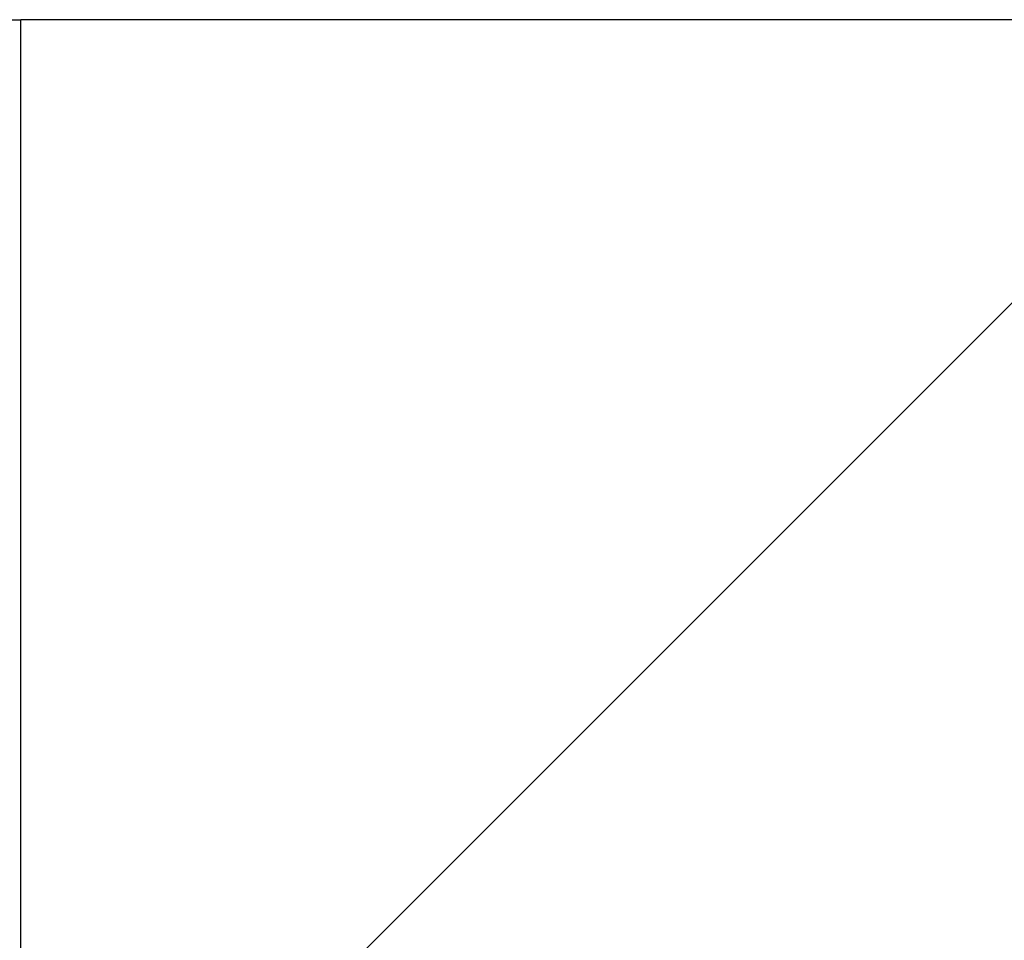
# Model space of a CAD drawing. Header units: millimetres. Extents: x 0 to 297, y 0 to 210.
# Tile 16 of 49: x 144.6 to 146.83, y 87.03 to 89.11. Entities that reach past the tile are written whole.
import ezdxf

# ---------------------------------------------------------------- set-up
doc = ezdxf.new("R2010")
doc.units = ezdxf.units.MM
doc.layers.add('图层0', color=7, linetype='Continuous', lineweight=25)
doc.dimstyles.new('SLDDIMSTYLE0', dxfattribs={"dimtxt": 0.18, "dimasz": 3.556, "dimexe": 0, "dimexo": 0.0625, "dimgap": 0, "dimtad": 0, "dimtih": 1, "dimtoh": 1, "dimdec": 0, "dimrnd": 1e-09, "dimzin": 0, "dimdsep": 46, "dimtxsty": 'Standard', "dimsah": 1, "dimcen": 0.09, "dimadec": 0, "dimazin": 0, "dimtfac": 3.556, "dimtdec": 0, "dimtofl": 0, "dimtmove": 0, "dimatfit": 3, "dimfxl": 0, "dimfrac": 2, "dimtolj": 1, "dimtzin": 0, "dimarcsym": 0})

msp = doc.modelspace()

# ---------------------------------------------------------------- hatches: boundary and pattern name
at = {"layer": '图层0', "linetype": 'Continuous', "lineweight": 18}
h = msp.add_hatch(dxfattribs=at)
h.set_pattern_fill('ANSI31', color=256, angle=3e-322, style=0)
edge = h.paths.add_edge_path(flags=0)
edge.add_line((157.3567, 87.8143), (157.3567, 88.1644))
edge.add_line((157.3567, 88.1644), (149.3567, 88.1644))
edge.add_line((149.3567, 88.1644), (149.3567, 89.1143))
edge.add_line((149.3567, 89.1143), (144.6066, 89.1143))
edge.add_line((144.6066, 89.1143), (144.6066, 86.3143))
edge.add_line((144.6066, 86.3143), (146.6065, 86.3143))
edge.add_line((146.6065, 86.3143), (146.6065, 85.2643))
edge.add_spline(control_points=[(146.6065, 85.2643), (146.6565, 85.2143), (146.7065, 85.1643), (146.7565, 85.1143)], knot_values=[0.00326, 0.00326, 0.00326, 0.00326, 0.003684, 0.003684, 0.003684, 0.003684], weights=[1, 1, 1, 1], degree=3, periodic=0)
edge.add_line((146.7565, 85.1143), (163.3653, 85.1143))
edge.add_line((163.3653, 85.1143), (163.5153, 85.2643))
edge.add_line((163.5153, 85.2643), (163.5153, 87.6643))
edge.add_spline(control_points=[(163.5153, 87.6643), (163.4653, 87.7143), (163.4153, 87.7643), (163.3653, 87.8143)], knot_values=[0.001025, 0.001025, 0.001025, 0.001025, 0.00145, 0.00145, 0.00145, 0.00145], weights=[1, 1, 1, 1], degree=3, periodic=0)
edge.add_line((163.3653, 87.8143), (157.3567, 87.8143))

# ---------------------------------------------------------------- linework, layer by layer
at = {"color": 7, "linetype": 'Continuous', "lineweight": 25}
for p in [(144.4867, 89.1143), (144.6066, 86.3143), (149.3567, 89.1143)]:
    msp.add_line(p, (144.6066, 89.1143), dxfattribs=at)

# ---------------------------------------------------------------- leaders
at = {"layer": '图层0'}
msp.add_leader([(151.3149, 88.2841), (143.8799, 73.6258)], dimstyle='SLDDIMSTYLE0', dxfattribs=at)

doc.saveas('drawing.dxf')
